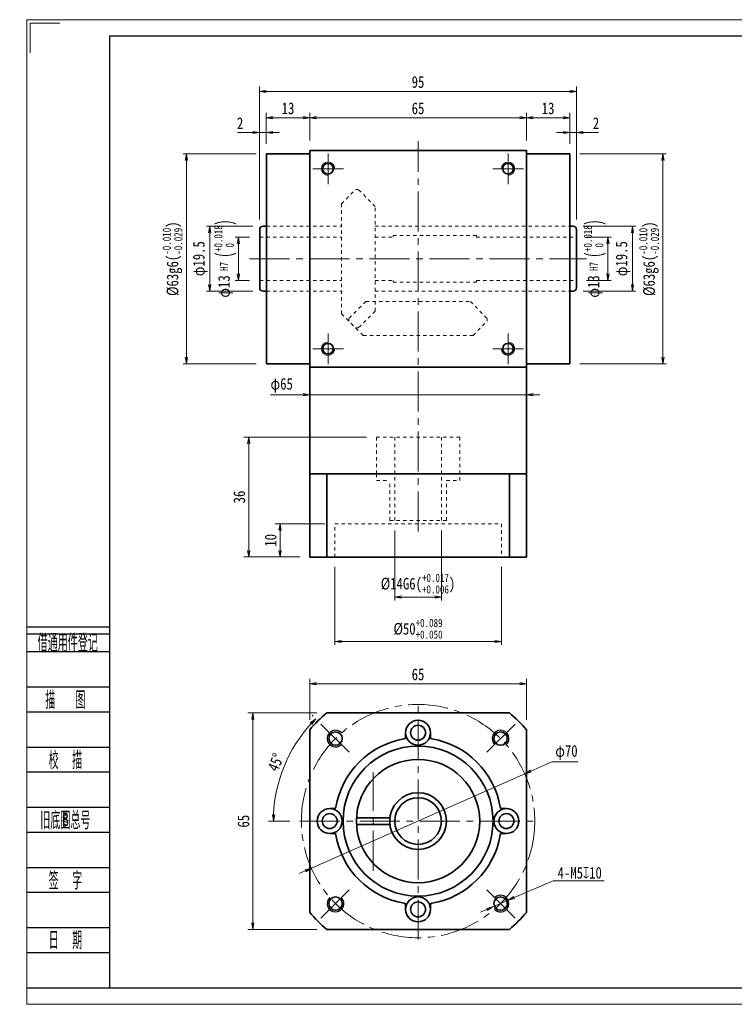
# Model space of a CAD drawing. Header units: millimetres. Extents: x -2 to 442, y 0 to 295.
# Tile 1 of 5: x -2 to 212, y 0 to 295. Entities that reach past the tile are written whole.
import ezdxf
from ezdxf.enums import TextEntityAlignment as Align

# ---------------------------------------------------------------- set-up
doc = ezdxf.new("R2010")
doc.units = ezdxf.units.MM
doc.linetypes.add('点画线', pattern=[18, 12, -2, 2, -2])
doc.linetypes.add('虚线', pattern=[2, 1, -1])
doc.layers.add('2细线层', color=4, linetype='Continuous')
doc.layers.add('6文字层', color=3, linetype='Continuous')
for name, color, linetype, lineweight in [('中心线层', 1, '点画线', 18), ('图框_外框线', 7, 'Continuous', 18), ('尺寸线层', 3, 'Continuous', 18), ('粗实线层', 7, 'Continuous', 35), ('虚线层_1', 6, '虚线', 18)]:
    doc.layers.add(name, color=color, linetype=linetype, lineweight=lineweight)
doc.styles.add('PC_TEXTSTYLE', font='ISOCP.SHX', dxfattribs={"width": 0.707, "bigfont": 'GBCBIG.SHX'})
doc.styles.add('宋体', font='txt', dxfattribs={"width": 0.8})
doc.dimstyles.new('A水平标注$0', dxfattribs={"dimtxt": 3.5, "dimasz": 2, "dimexe": 1.5, "dimexo": 3, "dimgap": 1.1, "dimtad": 1, "dimtoh": 1, "dimdec": 4, "dimdsep": 46, "dimtxsty": '宋体', "dimblk": 'OPEN', "dimcen": 3, "dimclrd": 3, "dimclre": 3, "dimclrt": 6, "dimadec": 0, "dimazin": 0, "dimtm": 1e-09, "dimtfac": 1, "dimtdec": 4, "dimtix": 1, "dimtmove": 0, "dimatfit": 3, "dimldrblk": 'OPEN', "dimfxl": 0, "dimlwd": 13, "dimlwe": 13, "dimarcsym": 0})
doc.dimstyles.new('D直径标注φ25', dxfattribs={"dimtxt": 3.5, "dimasz": 2, "dimexe": 1, "dimexo": 3, "dimtad": 1, "dimtoh": 1, "dimdec": 1, "dimdsep": 46, "dimtxsty": '宋体', "dimblk": 'OPEN', "dimcen": 3, "dimclrd": 3, "dimclre": 3, "dimclrt": 130, "dimadec": 0, "dimazin": 0, "dimtm": 1e-09, "dimtfac": 1, "dimtdec": 1, "dimtmove": 0, "dimatfit": 0, "dimldrblk": 'OPEN', "dimfxl": 0, "dimlwd": 13, "dimlwe": 13, "dimarcsym": 0})
doc.dimstyles.new('螺孔(M8-7H)', dxfattribs={"dimtxt": 3.5, "dimasz": 2, "dimexe": 1.25, "dimexo": 3, "dimtad": 1, "dimtoh": 1, "dimdec": 4, "dimdsep": 46, "dimtxsty": '宋体', "dimblk": 'OPEN', "dimcen": 3, "dimclrd": 3, "dimclre": 3, "dimclrt": 2, "dimadec": 0, "dimazin": 0, "dimtm": 1e-09, "dimtfac": 1, "dimtdec": 4, "dimtmove": 0, "dimatfit": 3, "dimldrblk": 'OPEN', "dimfxl": 0, "dimlwd": 9, "dimlwe": 9, "dimarcsym": 0})

# ---------------------------------------------------------------- blocks, each defined once
blk = doc.blocks.new('_Open')
at = {"color": 0, "linetype": 'ByBlock', "lineweight": -2}
for p, q in [((-1, 0.17), (0, 0)), ((-1, -0.17), (0, 0)), ((0, 0), (-1, 0))]:
    blk.add_line(p, q, dxfattribs=at)
blk = doc.blocks.new('*D6')
at = {"layer": 'Defpoints', "color": 0}
for p in [(149.86, 265.99), (84.86, 256.21), (149.86, 256.21)]:
    blk.add_point(p, dxfattribs=at)
at = {"layer": '尺寸线层', "color": 3, "lineweight": 13}
for p, q in [((84.86, 259.21), (84.86, 267.49)), ((86.86, 265.99), (147.86, 265.99)), ((149.86, 259.21), (149.86, 267.49))]:
    blk.add_line(p, q, dxfattribs=at)
at = {"layer": '尺寸线层', "color": 3, "lineweight": 13, "xscale": 2, "yscale": 2, "zscale": 2, "rotation": 180}
blk.add_blockref('_Open', (84.86, 265.99), dxfattribs=at)
at = {"layer": '尺寸线层', "color": 3, "lineweight": 13, "xscale": 2, "yscale": 2, "zscale": 2}
blk.add_blockref('_Open', (149.86, 265.99), dxfattribs=at)
at = {"layer": '尺寸线层', "color": 6, "insert": (117.36, 268.8), "char_height": 3.5, "attachment_point": 5, "style": '宋体'}
blk.add_mtext('65', dxfattribs=at)
blk = doc.blocks.new('*D7')
at = {"layer": 'Defpoints', "color": 0}
for p in [(71.86, 265.99), (71.86, 255.21), (84.86, 256.21)]:
    blk.add_point(p, dxfattribs=at)
at = {"layer": '尺寸线层', "color": 3, "lineweight": 13}
for p, q in [((71.86, 258.21), (71.86, 267.49)), ((82.86, 265.99), (73.86, 265.99)), ((84.86, 259.21), (84.86, 267.49))]:
    blk.add_line(p, q, dxfattribs=at)
at = {"layer": '尺寸线层', "color": 3, "lineweight": 13, "xscale": 2, "yscale": 2, "zscale": 2, "rotation": 180}
blk.add_blockref('_Open', (71.86, 265.99), dxfattribs=at)
at = {"layer": '尺寸线层', "color": 3, "lineweight": 13, "xscale": 2, "yscale": 2, "zscale": 2}
blk.add_blockref('_Open', (84.86, 265.99), dxfattribs=at)
at = {"layer": '尺寸线层', "color": 6, "insert": (78.36, 268.8), "char_height": 3.5, "attachment_point": 5, "style": '宋体'}
blk.add_mtext('13', dxfattribs=at)
blk = doc.blocks.new('*D8')
at = {"layer": 'Defpoints', "color": 0}
for p in [(69.86, 261.58), (71.86, 255.21), (69.86, 232.46)]:
    blk.add_point(p, dxfattribs=at)
at = {"layer": '尺寸线层', "color": 3, "lineweight": 13}
for p, q in [((69.86, 235.46), (69.86, 263.08)), ((71.86, 258.21), (71.86, 263.08)), ((63.22, 261.58), (65.86, 261.58)), ((65.86, 261.58), (67.86, 261.58)), ((71.86, 261.58), (69.86, 261.58)), ((73.86, 261.58), (75.86, 261.58))]:
    blk.add_line(p, q, dxfattribs=at)
at = {"layer": '尺寸线层', "color": 3, "lineweight": 13, "xscale": 2, "yscale": 2, "zscale": 2}
blk.add_blockref('_Open', (69.86, 261.58), dxfattribs=at)
at = {"layer": '尺寸线层', "color": 3, "lineweight": 13, "xscale": 2, "yscale": 2, "zscale": 2, "rotation": 180}
blk.add_blockref('_Open', (71.86, 261.58), dxfattribs=at)
at = {"layer": '尺寸线层', "color": 6, "insert": (63.99, 264.37), "char_height": 3.5, "attachment_point": 5, "style": '宋体'}
blk.add_mtext('2', dxfattribs=at)
blk = doc.blocks.new('*D9')
at = {"layer": 'Defpoints', "color": 0}
for p in [(162.86, 265.99), (149.86, 256.21), (162.86, 255.21)]:
    blk.add_point(p, dxfattribs=at)
at = {"layer": '尺寸线层', "color": 3, "lineweight": 13}
for p, q in [((149.86, 259.21), (149.86, 267.49)), ((151.86, 265.99), (160.86, 265.99)), ((162.86, 258.21), (162.86, 267.49))]:
    blk.add_line(p, q, dxfattribs=at)
at = {"layer": '尺寸线层', "color": 3, "lineweight": 13, "xscale": 2, "yscale": 2, "zscale": 2, "rotation": 180}
blk.add_blockref('_Open', (149.86, 265.99), dxfattribs=at)
at = {"layer": '尺寸线层', "color": 3, "lineweight": 13, "xscale": 2, "yscale": 2, "zscale": 2}
blk.add_blockref('_Open', (162.86, 265.99), dxfattribs=at)
at = {"layer": '尺寸线层', "color": 6, "insert": (156.36, 268.8), "char_height": 3.5, "attachment_point": 5, "style": '宋体'}
blk.add_mtext('13', dxfattribs=at)
blk = doc.blocks.new('*D10')
at = {"layer": 'Defpoints', "color": 0}
for p in [(164.86, 261.58), (162.86, 255.21), (164.86, 232.46)]:
    blk.add_point(p, dxfattribs=at)
at = {"layer": '尺寸线层', "color": 3, "lineweight": 13}
for p, q in [((162.86, 258.21), (162.86, 263.08)), ((164.86, 235.46), (164.86, 263.08)), ((160.86, 261.58), (158.86, 261.58)), ((162.86, 261.58), (164.86, 261.58)), ((168.86, 261.58), (166.86, 261.58)), ((171.51, 261.58), (168.86, 261.58))]:
    blk.add_line(p, q, dxfattribs=at)
at = {"layer": '尺寸线层', "color": 3, "lineweight": 13, "xscale": 2, "yscale": 2, "zscale": 2}
blk.add_blockref('_Open', (162.86, 261.58), dxfattribs=at)
at = {"layer": '尺寸线层', "color": 3, "lineweight": 13, "xscale": 2, "yscale": 2, "zscale": 2, "rotation": 180}
blk.add_blockref('_Open', (164.86, 261.58), dxfattribs=at)
at = {"layer": '尺寸线层', "color": 6, "insert": (170.74, 264.37), "char_height": 3.5, "attachment_point": 5, "style": '宋体'}
blk.add_mtext('2', dxfattribs=at)
blk = doc.blocks.new('*D19')
at = {"layer": 'Defpoints', "color": 0}
for p in [(70.86, 233.46), (54.89, 213.96), (70.86, 213.96)]:
    blk.add_point(p, dxfattribs=at)
at = {"layer": '尺寸线层', "color": 3, "lineweight": 13}
for p, q in [((67.86, 233.46), (53.89, 233.46)), ((54.89, 231.46), (54.89, 215.96)), ((67.86, 213.96), (53.89, 213.96))]:
    blk.add_line(p, q, dxfattribs=at)
at = {"layer": '尺寸线层', "color": 3, "lineweight": 13, "xscale": 2, "yscale": 2, "zscale": 2}
for p, rotation in [((54.89, 233.46), 90), ((54.89, 213.96), 270)]:
    blk.add_blockref('_Open', p, dxfattribs=dict(at, rotation=rotation))
at = {"layer": '尺寸线层', "color": 130, "insert": (52.07, 223.71), "char_height": 3.5, "attachment_point": 5, "rotation": 90, "style": '宋体'}
blk.add_mtext('φ19.5', dxfattribs=at)
blk = doc.blocks.new('*D20')
at = {"layer": 'Defpoints', "color": 0}
for p in [(163.86, 233.46), (163.86, 213.96), (181.69, 213.96)]:
    blk.add_point(p, dxfattribs=at)
at = {"layer": '尺寸线层', "color": 3, "lineweight": 13}
for p, q in [((166.86, 233.46), (182.69, 233.46)), ((181.69, 231.46), (181.69, 215.96)), ((166.86, 213.96), (182.69, 213.96))]:
    blk.add_line(p, q, dxfattribs=at)
at = {"layer": '尺寸线层', "color": 3, "lineweight": 13, "xscale": 2, "yscale": 2, "zscale": 2}
for p, rotation in [((181.69, 233.46), 90), ((181.69, 213.96), 270)]:
    blk.add_blockref('_Open', p, dxfattribs=dict(at, rotation=rotation))
at = {"layer": '尺寸线层', "color": 130, "insert": (178.86, 223.71), "char_height": 3.5, "attachment_point": 5, "rotation": 90, "style": '宋体'}
blk.add_mtext('φ19.5', dxfattribs=at)
blk = doc.blocks.new('*D21')
at = {"layer": 'Defpoints', "color": 0}
for p in [(162.86, 255.21), (190.81, 255.21), (162.86, 192.21)]:
    blk.add_point(p, dxfattribs=at)
at = {"layer": '尺寸线层', "color": 3, "lineweight": 13}
for p, q in [((165.86, 255.21), (191.81, 255.21)), ((190.81, 194.21), (190.81, 253.21)), ((165.86, 192.21), (191.81, 192.21))]:
    blk.add_line(p, q, dxfattribs=at)
at = {"layer": '尺寸线层', "color": 3, "lineweight": 13, "xscale": 2, "yscale": 2, "zscale": 2}
for p, rotation in [((190.81, 255.21), 90), ((190.81, 192.21), 270)]:
    blk.add_blockref('_Open', p, dxfattribs=dict(at, rotation=rotation))
at = {"layer": '尺寸线层', "color": 130, "insert": (186.64, 223.71), "char_height": 3.5, "attachment_point": 5, "rotation": 90, "style": '宋体'}
blk.add_mtext('{\\A1;\\A1;%%C63g6({\\H0.707107x;\\S-0.010^ -0.029;})}', dxfattribs=at)
blk = doc.blocks.new('*D22')
at = {"layer": 'Defpoints', "color": 0}
for p in [(47.87, 255.21), (71.86, 255.21), (71.86, 192.21)]:
    blk.add_point(p, dxfattribs=at)
at = {"layer": '尺寸线层', "color": 3, "lineweight": 13}
for p, q in [((68.86, 255.21), (46.87, 255.21)), ((47.87, 194.21), (47.87, 253.21)), ((68.86, 192.21), (46.87, 192.21))]:
    blk.add_line(p, q, dxfattribs=at)
at = {"layer": '尺寸线层', "color": 3, "lineweight": 13, "xscale": 2, "yscale": 2, "zscale": 2}
for p, rotation in [((47.87, 255.21), 90), ((47.87, 192.21), 270)]:
    blk.add_blockref('_Open', p, dxfattribs=dict(at, rotation=rotation))
at = {"layer": '尺寸线层', "color": 130, "insert": (43.71, 223.71), "char_height": 3.5, "attachment_point": 5, "rotation": 90, "style": '宋体'}
blk.add_mtext('{\\A1;\\A1;%%C63g6({\\H0.707107x;\\S-0.010^ -0.029;})}', dxfattribs=at)
blk = doc.blocks.new('*D23')
at = {"layer": 'Defpoints', "color": 0}
for p in [(69.86, 273.9), (69.86, 232.46), (164.86, 232.46)]:
    blk.add_point(p, dxfattribs=at)
at = {"layer": '尺寸线层', "color": 3, "lineweight": 13}
for p, q in [((69.86, 235.46), (69.86, 275.4)), ((164.86, 235.46), (164.86, 275.4)), ((162.86, 273.9), (71.86, 273.9))]:
    blk.add_line(p, q, dxfattribs=at)
at = {"layer": '尺寸线层', "color": 3, "lineweight": 13, "xscale": 2, "yscale": 2, "zscale": 2, "rotation": 180}
blk.add_blockref('_Open', (69.86, 273.9), dxfattribs=at)
at = {"layer": '尺寸线层', "color": 3, "lineweight": 13, "xscale": 2, "yscale": 2, "zscale": 2}
blk.add_blockref('_Open', (164.86, 273.9), dxfattribs=at)
at = {"layer": '尺寸线层', "color": 6, "insert": (117.36, 276.71), "char_height": 3.5, "attachment_point": 5, "style": '宋体'}
blk.add_mtext('95', dxfattribs=at)
blk = doc.blocks.new('*D26')
at = {"layer": 'Defpoints', "color": 0}
for p in [(66.59, 170.21), (104.86, 170.21), (84.86, 134.21)]:
    blk.add_point(p, dxfattribs=at)
at = {"layer": '尺寸线层', "color": 3, "lineweight": 13}
for p, q in [((101.86, 170.21), (65.09, 170.21)), ((66.59, 136.21), (66.59, 168.21)), ((81.86, 134.21), (65.09, 134.21))]:
    blk.add_line(p, q, dxfattribs=at)
at = {"layer": '尺寸线层', "color": 3, "lineweight": 13, "xscale": 2, "yscale": 2, "zscale": 2}
for p, rotation in [((66.59, 170.21), 90), ((66.59, 134.21), 270)]:
    blk.add_blockref('_Open', p, dxfattribs=dict(at, rotation=rotation))
at = {"layer": '尺寸线层', "color": 6, "insert": (63.77, 152.21), "char_height": 3.5, "attachment_point": 5, "rotation": 90, "style": '宋体'}
blk.add_mtext('36', dxfattribs=at)
blk = doc.blocks.new('*D27')
at = {"layer": 'Defpoints', "color": 0}
for p in [(84.86, 182.32), (149.86, 182.88), (149.86, 177.48)]:
    blk.add_point(p, dxfattribs=at)
at = {"layer": '尺寸线层', "color": 3, "lineweight": 13}
for p, q in [((84.86, 185.32), (84.86, 183.88)), ((149.86, 180.48), (149.86, 183.88)), ((73.08, 182.88), (80.86, 182.88)), ((80.86, 182.88), (82.86, 182.88)), ((84.86, 182.88), (149.86, 182.88)), ((151.86, 182.88), (153.86, 182.88))]:
    blk.add_line(p, q, dxfattribs=at)
at = {"layer": '尺寸线层', "color": 3, "lineweight": 13, "xscale": 2, "yscale": 2, "zscale": 2}
for p, rotation in [((84.86, 182.88), 359.9999999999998), ((149.86, 182.88), 179.9999999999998)]:
    blk.add_blockref('_Open', p, dxfattribs=dict(at, rotation=rotation))
at = {"layer": '尺寸线层', "color": 130, "insert": (76.47, 185.7), "char_height": 3.5, "attachment_point": 5, "style": '宋体'}
blk.add_mtext('φ65', dxfattribs=at)
blk = doc.blocks.new('*D28')
at = {"layer": 'Defpoints', "color": 0}
for p in [(92.36, 144.21), (75.97, 134.21), (84.86, 134.21)]:
    blk.add_point(p, dxfattribs=at)
at = {"layer": '尺寸线层', "color": 3, "lineweight": 13}
for p, q in [((89.36, 144.21), (74.47, 144.21)), ((75.97, 142.21), (75.97, 136.21)), ((81.86, 134.21), (74.47, 134.21))]:
    blk.add_line(p, q, dxfattribs=at)
at = {"layer": '尺寸线层', "color": 3, "lineweight": 13, "xscale": 2, "yscale": 2, "zscale": 2}
for p, rotation in [((75.97, 144.21), 90), ((75.97, 134.21), 270)]:
    blk.add_blockref('_Open', p, dxfattribs=dict(at, rotation=rotation))
at = {"layer": '尺寸线层', "color": 6, "insert": (73.16, 139.21), "char_height": 3.5, "attachment_point": 5, "rotation": 90, "style": '宋体'}
blk.add_mtext('10', dxfattribs=at)
blk = doc.blocks.new('*D29')
at = {"layer": 'Defpoints', "color": 0}
for p in [(149.37, 69.13), (85.36, 40.82)]:
    blk.add_point(p, dxfattribs=at)
at = {"layer": '尺寸线层', "color": 3, "lineweight": 13}
for p, q in [((157.46, 72.71), (151.2, 69.94)), ((165.3, 72.71), (157.46, 72.71)), ((85.36, 40.82), (149.37, 69.13)), ((83.53, 40.01), (81.7, 39.2))]:
    blk.add_line(p, q, dxfattribs=at)
at = {"layer": '尺寸线层', "color": 3, "lineweight": 13, "xscale": 2, "yscale": 2, "zscale": 2}
for p, rotation in [((149.37, 69.13), 203.8587796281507), ((85.36, 40.82), 23.85877962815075)]:
    blk.add_blockref('_Open', p, dxfattribs=dict(at, rotation=rotation))
at = {"layer": '尺寸线层', "color": 130, "insert": (161.88, 75.54), "char_height": 3.5, "attachment_point": 5, "style": '宋体'}
blk.add_mtext('φ70', dxfattribs=at)
blk = doc.blocks.new('*D30')
at = {"layer": 'Defpoints', "color": 0}
for p in [(89.98, 87.48), (67.82, 22.48), (89.98, 22.48)]:
    blk.add_point(p, dxfattribs=at)
at = {"layer": '尺寸线层', "color": 3, "lineweight": 13}
for p, q in [((86.98, 87.48), (66.32, 87.48)), ((67.82, 85.48), (67.82, 24.48)), ((86.98, 22.48), (66.32, 22.48))]:
    blk.add_line(p, q, dxfattribs=at)
at = {"layer": '尺寸线层', "color": 3, "lineweight": 13, "xscale": 2, "yscale": 2, "zscale": 2}
for p, rotation in [((67.82, 87.48), 90), ((67.82, 22.48), 270)]:
    blk.add_blockref('_Open', p, dxfattribs=dict(at, rotation=rotation))
at = {"layer": '尺寸线层', "color": 6, "insert": (65.01, 54.94), "char_height": 3.5, "attachment_point": 5, "rotation": 90, "style": '宋体'}
blk.add_mtext('65', dxfattribs=at)
blk = doc.blocks.new('*D31')
at = {"layer": 'Defpoints', "color": 0}
for p in [(87.99, 84.35), (79.79, 76.67), (96.74, 75.6), (81.86, 54.98), (152.86, 54.98)]:
    blk.add_point(p, dxfattribs=at)
at = {"layer": '尺寸线层', "color": 3, "lineweight": 13}
for p, q in [((85.87, 86.47), (85.62, 86.72)), ((78.86, 54.98), (72.48, 54.98))]:
    blk.add_line(p, q, dxfattribs=at)
blk.add_arc((117.36, 54.98), 43.39, 137.6413, 177.3587, dxfattribs=at)
at = {"layer": '尺寸线层', "color": 3, "lineweight": 13, "xscale": 2, "yscale": 2, "zscale": 2}
for p, rotation in [((86.68, 85.66), 46.32065320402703), ((73.98, 54.98), 268.6793467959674)]:
    blk.add_blockref('_Open', p, dxfattribs=dict(at, rotation=rotation))
at = {"layer": '尺寸线层', "color": 6, "insert": (74.7, 72.65), "char_height": 3.5, "attachment_point": 5, "rotation": 67.5, "style": '宋体'}
blk.add_mtext('45%%d', dxfattribs=at)
blk = doc.blocks.new('*D32')
at = {"layer": 'Defpoints', "color": 0}
for p in [(110.36, 145.21), (124.36, 145.21), (124.36, 122.17)]:
    blk.add_point(p, dxfattribs=at)
at = {"layer": '尺寸线层', "color": 3, "lineweight": 13}
for p, q in [((110.36, 142.21), (110.36, 121.17)), ((124.36, 142.21), (124.36, 121.17)), ((112.36, 122.17), (122.36, 122.17))]:
    blk.add_line(p, q, dxfattribs=at)
at = {"layer": '尺寸线层', "color": 3, "lineweight": 13, "xscale": 2, "yscale": 2, "zscale": 2, "rotation": 180}
blk.add_blockref('_Open', (110.36, 122.17), dxfattribs=at)
at = {"layer": '尺寸线层', "color": 3, "lineweight": 13, "xscale": 2, "yscale": 2, "zscale": 2}
blk.add_blockref('_Open', (124.36, 122.17), dxfattribs=at)
at = {"layer": '尺寸线层', "color": 130, "insert": (117.36, 126.22), "char_height": 3.5, "attachment_point": 5, "style": '宋体'}
blk.add_mtext('{\\A1;\\A1;%%C14G6({\\H0.707107x;\\S+0.017^ +0.006;})}', dxfattribs=at)
blk = doc.blocks.new('*D33')
at = {"layer": 'Defpoints', "color": 0}
for p in [(92.36, 134.21), (142.36, 134.21), (142.36, 108.85)]:
    blk.add_point(p, dxfattribs=at)
at = {"layer": '尺寸线层', "color": 3, "lineweight": 13}
for p, q in [((92.36, 131.21), (92.36, 107.85)), ((142.36, 131.21), (142.36, 107.85)), ((94.36, 108.85), (140.36, 108.85))]:
    blk.add_line(p, q, dxfattribs=at)
at = {"layer": '尺寸线层', "color": 3, "lineweight": 13, "xscale": 2, "yscale": 2, "zscale": 2, "rotation": 180}
blk.add_blockref('_Open', (92.36, 108.85), dxfattribs=at)
at = {"layer": '尺寸线层', "color": 3, "lineweight": 13, "xscale": 2, "yscale": 2, "zscale": 2}
blk.add_blockref('_Open', (142.36, 108.85), dxfattribs=at)
at = {"layer": '尺寸线层', "color": 130, "insert": (117.36, 112.68), "char_height": 3.5, "attachment_point": 5, "style": '宋体'}
blk.add_mtext('{\\A1;\\A1;%%C50{\\H0.707107x;\\S+0.089^ +0.050;}}', dxfattribs=at)
blk = doc.blocks.new('*D34')
at = {"layer": 'Defpoints', "color": 0}
for p in [(149.86, 96.18), (84.86, 82.36), (149.86, 82.36)]:
    blk.add_point(p, dxfattribs=at)
at = {"layer": '尺寸线层', "color": 3, "lineweight": 13}
for p, q in [((84.86, 85.36), (84.86, 97.68)), ((149.86, 85.36), (149.86, 97.68)), ((86.86, 96.18), (147.86, 96.18))]:
    blk.add_line(p, q, dxfattribs=at)
at = {"layer": '尺寸线层', "color": 3, "lineweight": 13, "xscale": 2, "yscale": 2, "zscale": 2, "rotation": 180}
blk.add_blockref('_Open', (84.86, 96.18), dxfattribs=at)
at = {"layer": '尺寸线层', "color": 3, "lineweight": 13, "xscale": 2, "yscale": 2, "zscale": 2}
blk.add_blockref('_Open', (149.86, 96.18), dxfattribs=at)
at = {"layer": '尺寸线层', "color": 6, "insert": (117.36, 98.99), "char_height": 3.5, "attachment_point": 5, "style": '宋体'}
blk.add_mtext('65', dxfattribs=at)
blk = doc.blocks.new('*D35')
at = {"color": 3, "lineweight": 9}
for p, q in [((157.88, 37.03), (146.24, 32.01)), ((173.21, 37.03), (157.88, 37.03)), ((139.82, 29.24), (144.41, 31.22)), ((137.98, 28.44), (136.14, 27.65))]:
    blk.add_line(p, q, dxfattribs=at)
at = {"layer": 'Defpoints', "color": 0}
for p in [(144.41, 31.22), (139.82, 29.24)]:
    blk.add_point(p, dxfattribs=at)
at = {"color": 3, "lineweight": 9, "xscale": 2, "yscale": 2, "zscale": 2}
for p, rotation in [((139.82, 29.24), 23.34606070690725), ((144.41, 31.22), 203.3460607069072)]:
    blk.add_blockref('_Open', p, dxfattribs=dict(at, rotation=rotation))
at = {"color": 2, "insert": (165.86, 39.44), "char_height": 3.5, "attachment_point": 5, "style": '宋体'}
blk.add_mtext('4-M5{\\famgdt|b0|i0|c0|p0;x}{10}', dxfattribs=at)
blk = doc.blocks.new('*D36')
at = {"color": 3, "lineweight": 13}
for p, q in [((66.86, 230.21), (62.49, 230.21)), ((63.49, 219.21), (63.49, 228.21)), ((66.86, 217.21), (62.49, 217.21))]:
    blk.add_line(p, q, dxfattribs=at)
at = {"layer": 'Defpoints', "color": 0}
for p in [(63.49, 230.21), (69.86, 230.21), (69.86, 217.21)]:
    blk.add_point(p, dxfattribs=at)
at = {"color": 3, "lineweight": 13, "xscale": 2, "yscale": 2, "zscale": 2}
for p, rotation in [((63.49, 230.21), 90), ((63.49, 217.21), 270)]:
    blk.add_blockref('_Open', p, dxfattribs=dict(at, rotation=rotation))
at = {"color": 130, "insert": (59.57, 223.71), "char_height": 3.5, "attachment_point": 5, "rotation": 90, "style": '宋体'}
blk.add_mtext('{\\A1;φ13{}{{\\H0.7x;\\C2; H7 {\\H2x;\\W0.5;(}\\S+0.018^  0;{\\H2x;\\W0.5;)}}}}', dxfattribs=at)
blk = doc.blocks.new('*D37')
at = {"color": 3, "lineweight": 13}
for p, q in [((167.86, 230.21), (175.32, 230.21)), ((174.32, 219.21), (174.32, 228.21)), ((167.86, 217.21), (175.32, 217.21))]:
    blk.add_line(p, q, dxfattribs=at)
at = {"layer": 'Defpoints', "color": 0}
for p in [(164.86, 230.21), (174.32, 230.21), (164.86, 217.21)]:
    blk.add_point(p, dxfattribs=at)
at = {"color": 3, "lineweight": 13, "xscale": 2, "yscale": 2, "zscale": 2}
for p, rotation in [((174.32, 230.21), 90), ((174.32, 217.21), 270)]:
    blk.add_blockref('_Open', p, dxfattribs=dict(at, rotation=rotation))
at = {"color": 130, "insert": (170.4, 223.71), "char_height": 3.5, "attachment_point": 5, "rotation": 90, "style": '宋体'}
blk.add_mtext('{\\A1;φ13{}{{\\H0.7x;\\C2; H7 {\\H2x;\\W0.5;(}\\S+0.018^  0;{\\H2x;\\W0.5;)}}}}', dxfattribs=at)

msp = doc.modelspace()

# ---------------------------------------------------------------- linework, layer by layer
at = {"layer": '2细线层'}
for p, q in [((0.00629, 113.28814), (24.86728, 113.28814)), ((0.00629, 111.16432), (24.86728, 111.16432)), ((0.00629, 105.85478), (24.86728, 105.85478)), ((0.00629, 95.23569), (24.86728, 95.23569)), ((0.00629, 87.80233), (24.86728, 87.80233)), ((0.00629, 77.18325), (24.86728, 77.18325)), ((0.00629, 69.74989), (24.86728, 69.74989)), ((0.00629, 59.1308), (24.86728, 59.1308)), ((0.00629, 51.69744), (24.86728, 51.69744)), ((0.00629, 41.07835), (24.86728, 41.07835)), ((0.00629, 33.64499), (24.86728, 33.64499)), ((0.00629, 23.0259), (24.86728, 23.0259)), ((0.00629, 15.59254), (24.86728, 15.59254)), ((0.00629, 4.97346), (24.86728, 4.97346))]:
    msp.add_line(p, q, dxfattribs=at)
at = {"layer": '中心线层'}
for p, q in [((117.36409, 141.8245), (117.36409, 258.97796)), ((90.36409, 246.1057), (90.36409, 255.3057)), ((144.36409, 255.3057), (144.36409, 246.1057)), ((85.76409, 250.7057), (94.96409, 250.7057)), ((139.76409, 250.7057), (148.96409, 250.7057)), ((66.80369, 223.7057), (167.92449, 223.7057)), ((90.36409, 192.1057), (90.36409, 201.3057)), ((144.36409, 201.3057), (144.36409, 192.1057)), ((94.96409, 196.7057), (85.76409, 196.7057)), ((148.96409, 196.7057), (139.76409, 196.7057)), ((117.36409, 19.47697), (117.36409, 90.47697)), ((96.73645, 75.6046), (87.99001, 84.35104)), ((137.99172, 75.6046), (146.73816, 84.35104)), ((103.90713, 40.09017), (103.90713, 69.69828)), ((81.86409, 54.97697), (152.86409, 54.97697)), ((96.73645, 34.34933), (87.99001, 25.60289)), ((137.99172, 34.34933), (146.73816, 25.60289))]:
    msp.add_line(p, q, dxfattribs=at)
msp.add_circle((117.36409, 54.97697), 35, dxfattribs=at)
at = {"layer": '图框_外框线', "color": 3}
msp.add_lwpolyline([(0, 0), (417.77026, 0), (417.77026, 295.42325), (0, 295.42325)], close=True, dxfattribs=at)
msp.add_lwpolyline([(0.99469, 285.47634), (0.99469, 294.42856), (9.94691, 294.42856)], dxfattribs=at)
at = {"layer": '图框_外框线', "color": 3, "lineweight": 25}
msp.add_lwpolyline([(24.86728, 4.97346), (412.7968, 4.97346), (412.7968, 290.4498), (24.86728, 290.4498)], close=True, dxfattribs=at)
at = {"layer": '粗实线层'}
for p, q in [((84.86409, 255.2057), (71.86409, 255.2057)), ((71.86409, 255.2057), (71.86409, 192.2057)), ((84.86409, 256.2057), (149.86409, 256.2057)), ((84.86409, 191.2057), (84.86409, 256.2057)), ((149.86409, 191.2057), (149.86409, 256.2057)), ((149.86409, 255.2057), (162.86409, 255.2057)), ((162.86409, 255.2057), (162.86409, 192.2057)), ((70.86409, 233.4557), (71.86409, 233.4557)), ((70.86409, 233.4557), (71.86409, 233.4557)), ((162.86409, 233.4557), (163.86409, 233.4557)), ((162.86409, 233.4557), (163.86409, 233.4557)), ((69.86409, 232.4557), (69.86409, 214.9557)), ((69.86409, 232.4557), (69.86409, 214.9557)), ((164.86409, 232.4557), (164.86409, 214.9557)), ((164.86409, 232.4557), (164.86409, 214.9557)), ((70.86409, 213.9557), (71.86409, 213.9557)), ((70.86409, 213.9557), (71.86409, 213.9557)), ((162.86409, 213.9557), (163.86409, 213.9557)), ((162.86409, 213.9557), (163.86409, 213.9557)), ((84.86409, 192.2057), (71.86409, 192.2057)), ((149.86409, 192.2057), (162.86409, 192.2057)), ((84.86409, 191.2057), (149.86409, 191.2057)), ((84.86409, 191.2057), (84.86409, 159.2057)), ((149.86409, 191.2057), (149.86409, 159.2057)), ((129.86409, 159.2057), (84.86409, 159.2057)), ((84.86409, 159.2057), (84.86409, 134.2057)), ((149.86409, 159.2057), (84.86409, 159.2057)), ((89.97796, 134.2057), (89.97796, 159.2057)), ((149.86409, 159.2057), (129.86409, 159.2057)), ((144.75022, 134.2057), (144.75022, 159.2057)), ((149.86409, 134.2057), (149.86409, 159.2057)), ((84.86409, 134.2057), (149.86409, 134.2057)), ((113.61409, 81.47697), (113.61409, 80.1203)), ((121.11409, 81.47697), (121.11409, 80.1203)), ((90.86409, 58.72697), (92.22075, 58.72697)), ((143.86409, 58.72697), (142.50742, 58.72697)), ((108.92312, 55.97697), (98.89114, 55.97697)), ((108.92312, 53.97697), (98.89114, 53.97697)), ((90.86409, 51.22697), (92.22075, 51.22697)), ((143.86409, 51.22697), (142.50742, 51.22697)), ((113.61409, 28.47697), (113.61409, 29.83363)), ((121.11409, 28.47697), (121.11409, 29.83363))]:
    msp.add_line(p, q, dxfattribs=at)
for points in [[(89.97796, 87.47697), (144.75022, 87.47697)], [(84.86409, 27.59084), (84.86409, 82.36309)], [(149.86409, 82.36309), (149.86409, 27.59084)], [(144.75022, 22.47697), (89.97796, 22.47697)]]:
    msp.add_lwpolyline(points, dxfattribs=at)
for centre, radius in [((90.36409, 250.7057), 1.6), ((144.36409, 250.7057), 1.6), ((90.36409, 196.7057), 1.6), ((144.36409, 196.7057), 1.6), ((117.36409, 81.47697), 3.75), ((117.36409, 81.47697), 2.25), ((92.61535, 79.7257), 2), ((142.11283, 79.7257), 2), ((117.36409, 54.97697), 22.5), ((117.36409, 54.97697), 18.5), ((117.36409, 54.97697), 8.5), ((117.36409, 54.97697), 7), ((90.86409, 54.97697), 3.75), ((90.86409, 54.97697), 2.25), ((143.86409, 54.97697), 3.75), ((143.86409, 54.97697), 2.25), ((92.61535, 30.22823), 2), ((117.36409, 28.47697), 3.75), ((117.36409, 28.47697), 2.25), ((142.11283, 30.22823), 2)]:
    msp.add_circle(centre, radius, dxfattribs=at)
at = {"layer": '粗实线层', "lineweight": 18}
for centre, start, end in [((90.36409, 250.7057), 0, 270), ((144.36409, 250.7057), 270, 180), ((90.36409, 196.7057), 90, 360), ((144.36409, 196.7057), 180, 90)]:
    msp.add_arc(centre, 2, start, end, dxfattribs=at)
at = {"layer": '粗实线层'}
for centre, radius, start, end in [((70.86409, 232.4557), 1, 90, 180), ((70.86409, 232.4557), 1, 90, 180), ((163.86409, 232.4557), 1, 0, 90), ((163.86409, 232.4557), 1, 0, 90), ((70.86409, 214.9557), 1, 180, 270), ((70.86409, 214.9557), 1, 180, 270), ((163.86409, 214.9557), 1, 270, 0), ((163.86409, 214.9557), 1, 270, 0), ((117.36409, 54.97697), 42.5, 130.1191669, 139.8808331), ((117.36409, 54.97697), 42.5, 40.1191669, 49.8808331), ((113.1141, 80.1203), 0.49999, 279.5932911, 0.0003078), ((121.61408, 80.1203), 0.49999, 179.9996922, 260.4067089), ((117.36409, 54.97697), 25, 99.5940695, 170.4059457), ((117.36409, 54.97697), 25, 9.5940543, 80.4059457), ((92.22076, 59.22696), 0.49999, 269.9996922, 350.4067089), ((142.50742, 59.22696), 0.49999, 189.5932911, 270.0003078), ((92.22076, 50.72697), 0.49999, 9.5932911, 90.0003078), ((117.36409, 54.97697), 25, 189.5940543, 260.4059457), ((117.36409, 54.97697), 25, 279.5940543, 350.4059457), ((142.50742, 50.72697), 0.49999, 89.9996922, 170.4067089), ((113.1141, 29.83363), 0.49999, 359.9996922, 80.4067089), ((121.61408, 29.83363), 0.49999, 99.5932911, 180.0003078), ((117.36409, 54.97697), 42.5, 220.1191669, 229.8808331), ((117.36409, 54.97697), 42.5, 310.1191669, 319.8808331)]:
    msp.add_arc(centre, radius, start, end, dxfattribs=at)
at = {"layer": '粗实线层', "lineweight": -2}
for centre, start, end in [((92.61535, 79.7257), 42.9532869, 315), ((142.11283, 79.7257), 312.9532869, 225), ((142.11283, 30.22823), 222.9532869, 135), ((92.61535, 30.22823), 132.9532869, 45)]:
    msp.add_arc(centre, 2.5, start, end, dxfattribs=at)
at = {"layer": '虚线层_1', "linetype": '虚线', "lineweight": 18}
for p, q in [((94.36409, 240.2057), (98.63409, 244.4757)), ((98.63409, 244.4757), (99.42252, 244.4757)), ((104.50409, 239.39413), (99.42252, 244.4757)), ((94.36409, 207.2057), (94.36409, 240.2057)), ((104.50409, 208.01728), (104.50409, 239.39413)), ((71.86409, 233.4557), (94.36409, 233.4557)), ((104.50409, 233.4557), (162.86409, 233.4557)), ((109.86409, 230.7057), (109.86409, 230.2057)), ((109.86409, 230.7057), (134.86409, 230.7057)), ((134.86409, 230.7057), (134.86409, 230.2057)), ((69.86409, 230.2057), (94.36409, 230.2057)), ((104.50409, 230.2057), (109.86409, 230.2057)), ((134.86409, 230.2057), (164.86409, 230.2057)), ((69.86409, 217.2057), (94.36409, 217.2057)), ((104.50409, 217.2057), (109.86409, 217.2057)), ((109.86409, 216.7057), (109.86409, 217.2057)), ((109.86409, 216.7057), (134.86409, 216.7057)), ((134.86409, 216.7057), (134.86409, 217.2057)), ((134.86409, 217.2057), (164.86409, 217.2057)), ((71.86409, 213.9557), (94.36409, 213.9557)), ((104.50409, 213.9557), (162.86409, 213.9557)), ((101.67566, 210.8457), (96.59409, 205.76413)), ((101.67566, 210.8457), (133.05252, 210.8457)), ((133.05252, 210.8457), (138.13409, 205.76413)), ((94.36409, 207.2057), (98.63409, 202.9357)), ((104.50409, 208.01728), (99.42252, 202.9357)), ((96.59409, 204.9757), (96.59409, 205.76413)), ((100.86409, 200.7057), (96.59409, 204.9757)), ((133.86409, 200.7057), (138.13409, 204.9757)), ((138.13409, 204.9757), (138.13409, 205.76413)), ((98.63409, 202.9357), (99.42252, 202.9357)), ((100.86409, 200.7057), (133.86409, 200.7057)), ((104.86409, 170.2057), (129.86409, 170.2057)), ((104.86409, 170.2057), (104.86409, 159.2057)), ((110.36409, 170.2057), (110.36409, 145.2057)), ((124.36409, 170.2057), (124.36409, 145.2057)), ((129.86409, 159.2057), (129.86409, 170.2057)), ((104.86409, 159.2057), (104.86409, 157.2057)), ((104.86409, 157.2057), (108.86409, 157.2057)), ((108.86409, 145.2057), (108.86409, 157.2057)), ((125.86409, 145.2057), (125.86409, 157.2057)), ((125.86409, 157.2057), (129.86409, 157.2057)), ((129.86409, 157.2057), (129.86409, 159.2057)), ((125.86409, 145.2057), (108.86409, 145.2057)), ((92.36409, 144.2057), (142.36409, 144.2057)), ((92.36409, 134.2057), (92.36409, 144.2057)), ((142.36409, 144.2057), (142.36409, 134.2057))]:
    msp.add_line(p, q, dxfattribs=at)

# ---------------------------------------------------------------- texts
at = {"layer": '6文字层', "color": 3, "style": 'PC_TEXTSTYLE'}
for s, width, p in [('借通用件登记', 0.667, (12.30197, 108.65035)), ('描   图', 0.6667, (11.59342, 91.51901)), ('校  描', 0.667, (11.59342, 73.46657)), ('旧底图总号', 0.667, (11.59342, 55.41412)), ('签  字', 0.667, (11.59342, 37.36167)), ('日  期', 0.667, (11.60004, 19.41521))]:
    msp.add_text(s, height=5.309543, dxfattribs=dict(at, width=width)).set_placement(p, align=Align.MIDDLE)
at = {"layer": '6文字层', "width": 0.707}
msp.add_text('B', height=4.24763, dxfattribs=at).set_placement((11.59342, 55.41412), align=Align.MIDDLE)

# ---------------------------------------------------------------- dimensions: what is measured, and where the dimension line sits
for base, p1, p2, picture, middle in [((63.48936, 230.2057), (69.86409, 217.2057), (69.86409, 230.2057), '*D36', (63.48936, 223.7057)), ((174.32424, 230.2057), (164.86409, 217.2057), (164.86409, 230.2057), '*D37', (174.32424, 223.7057))]:
    dim = msp.add_linear_dim(base=base, p1=p1, p2=p2, angle=90, text='{\\A1;φ<>{}{{\\H0.7x;\\C2; H7 {\\H2x;\\W0.5;(}\\S+0.018^  0;{\\H2x;\\W0.5;)}}}}', dimstyle='D直径标注φ25', override={"dimgap": 0.625, "dimtad": 1, "dimjust": 0, "dimdec": 1, "dimlfac": 1, "dimpost": '<>', "dimse1": 0, "dimse2": 0, "dimsd1": 0, "dimsd2": 0, "dimtol": 0, "dimlim": 0, "dimtp": 0.018, "dimtm": 0, "dimtdec": 4, "dimtofl": 1, "dimtvp": 0.1})
    dim.commit()
    dim.dimension.update_dxf_attribs({"geometry": picture, "text_midpoint": middle, "dimtype": 160})
dim = msp.add_diameter_dim_2p(p1=(139.81751, 29.23752), p2=(144.40815, 31.21894), text='4-M<>{\\famgdt|b0|i0|c0|p0;x}{10}', dimstyle='螺孔(M8-7H)', override={"dimgap": 0.625, "dimtad": 1, "dimtih": 0, "dimtoh": 1, "dimdec": 4, "dimlfac": 1, "dimpost": '<>', "dimcen": 0, "dimse1": 0, "dimse2": 0, "dimsd1": 0, "dimsd2": 0, "dimtix": 0, "dimtofl": 1, "dimatfit": 3, "dimtvp": 0.1})
dim.commit()
dim.dimension.update_dxf_attribs({"geometry": '*D35', "text_midpoint": (165.85777, 37.03188), "dimtype": 163})
at = {"layer": '尺寸线层'}
for base, p1, p2, picture, middle in [((69.86409, 273.90304), (164.86409, 232.4557), (69.86409, 232.4557), '*D23', (117.36409, 276.71393)), ((71.86409, 265.99045), (84.86409, 256.2057), (71.86409, 255.2057), '*D7', (78.36409, 268.80134)), ((149.86409, 265.99045), (84.86409, 256.2057), (149.86409, 256.2057), '*D6', (117.36409, 268.80134)), ((149.86409, 96.17801), (84.86409, 82.36309), (149.86409, 82.36309), '*D34', (117.36409, 98.9889))]:
    dim = msp.add_linear_dim(base=base, p1=p1, p2=p2, dimstyle='A水平标注$0', override={"dimblk": 'Open', "dimtfill": 1, "dimtfillclr": 256}, dxfattribs=at)
    dim.commit()
    dim.dimension.update_dxf_attribs({"geometry": picture, "text_midpoint": middle})
for base, p1, p2, angle, dimstyle, override, picture, middle in [((162.86409, 265.99045), (149.86409, 256.2057), (162.86409, 255.2057), 0, 'A水平标注$0', {"dimblk": 'Open', "dimtfill": 1, "dimtfillclr": 256}, '*D9', (156.36409, 268.80134)), ((54.89355, 213.9557), (70.86409, 233.4557), (70.86409, 213.9557), 270, 'D直径标注φ25', {"dimgap": 1, "dimpost": 'φ<>'}, '*D19', (52.06534, 223.7057)), ((181.68624, 213.9557), (163.86409, 233.4557), (163.86409, 213.9557), 270, 'D直径标注φ25', {"dimgap": 1, "dimpost": 'φ<>'}, '*D20', (178.85803, 223.7057)), ((66.58577, 170.2057), (84.86409, 134.2057), (104.86409, 170.2057), 90, 'A水平标注$0', {"dimblk": 'Open', "dimtfill": 1, "dimtfillclr": 256}, '*D26', (63.77487, 152.2057)), ((75.9666, 134.2057), (92.36409, 144.2057), (84.86409, 134.2057), 270, 'A水平标注$0', {"dimblk": 'Open', "dimtfill": 1, "dimtfillclr": 256}, '*D28', (73.15571, 139.2057))]:
    dim = msp.add_linear_dim(base=base, p1=p1, p2=p2, angle=angle, dimstyle=dimstyle, override=override, dxfattribs=at)
    dim.commit()
    dim.dimension.update_dxf_attribs({"geometry": picture, "text_midpoint": middle})
for base, p1, p2, dimstyle, override, picture, middle in [((69.86409, 261.57884), (71.86409, 255.2057), (69.86409, 232.4557), 'A水平标注$0', {"dimblk": 'Open', "dimtfill": 1, "dimtfillclr": 256}, '*D8', (63.98979, 261.57884)), ((164.86409, 261.57884), (162.86409, 255.2057), (164.86409, 232.4557), 'A水平标注$0', {"dimblk": 'Open', "dimtfill": 1, "dimtfillclr": 256}, '*D10', (170.73839, 261.57884)), ((149.86409, 182.87588), (84.86409, 182.32005), (149.86409, 177.48198), 'D直径标注φ25', {"dimgap": 1, "dimpost": 'φ<>'}, '*D27', (76.46968, 182.87588))]:
    dim = msp.add_linear_dim(base=base, p1=p1, p2=p2, dimstyle=dimstyle, override=override, dxfattribs=at)
    dim.commit()
    dim.dimension.update_dxf_attribs({"geometry": picture, "text_midpoint": middle, "dimtype": 160})
for base, p1, p2, picture, middle in [((47.86985, 255.2057), (71.86409, 192.2057), (71.86409, 255.2057), '*D22', (43.7054, 223.7057)), ((190.80578, 255.2057), (162.86409, 192.2057), (162.86409, 255.2057), '*D21', (186.64133, 223.7057))]:
    dim = msp.add_linear_dim(base=base, p1=p1, p2=p2, angle=90, text='{\\A1;\\A1;%%C63g6({\\H0.707107x;\\S-0.010^ -0.029;})}', dimstyle='D直径标注φ25', override={"dimgap": 1, "dimpost": 'φ<>', "dimtp": -0.01, "dimtm": 0.029, "dimtdec": 3, "dimtzin": 8}, dxfattribs=at)
    dim.commit()
    dim.dimension.update_dxf_attribs({"geometry": picture, "text_midpoint": middle})
dim = msp.add_linear_dim(base=(124.36409, 122.1732), p1=(110.36409, 145.2057), p2=(124.36409, 145.2057), text='{\\A1;\\A1;%%C14G6({\\H0.707107x;\\S+0.017^ +0.006;})}', dimstyle='D直径标注φ25', override={"dimgap": 1, "dimpost": 'φ<>', "dimtp": 0.017, "dimtm": -0.006, "dimtdec": 3, "dimtzin": 8}, dxfattribs=at)
dim.commit()
dim.dimension.update_dxf_attribs({"geometry": '*D32', "text_midpoint": (117.36409, 122.1732), "dimtype": 160})
dim = msp.add_linear_dim(base=(142.36409, 108.8454), p1=(92.36409, 134.2057), p2=(142.36409, 134.2057), text='{\\A1;\\A1;%%C50{\\H0.707107x;\\S+0.089^ +0.050;}}', dimstyle='D直径标注φ25', override={"dimgap": 1, "dimpost": 'φ<>', "dimtp": 0.089, "dimtm": -0.05, "dimtdec": 3, "dimtzin": 8}, dxfattribs=at)
dim.commit()
dim.dimension.update_dxf_attribs({"geometry": '*D33', "text_midpoint": (117.36409, 112.67745)})
dim = msp.add_linear_dim(base=(67.82315, 22.47697), p1=(89.97796, 87.47697), p2=(89.97796, 22.47697), angle=270, dimstyle='A水平标注$0', override={"dimblk": 'Open', "dimtfill": 1, "dimtfillclr": 256}, dxfattribs=at)
dim.commit()
dim.dimension.update_dxf_attribs({"geometry": '*D30', "text_midpoint": (67.82315, 54.93799), "dimtype": 160})
dim = msp.add_angular_dim_2l(base=(79.78875, 76.6711), line1=((81.86409, 54.97697), (152.86409, 54.97697)), line2=((96.73645, 75.6046), (87.99001, 84.35104)), dimstyle='A水平标注$0', override={"dimblk": 'Open', "dimtfill": 1, "dimtfillclr": 256}, dxfattribs=at)
dim.commit()
dim.dimension.update_dxf_attribs({"geometry": '*D31', "text_midpoint": (74.69969, 72.64914)})
dim = msp.add_diameter_dim_2p(p1=(85.35501, 40.82004), p2=(149.37317, 69.1339), dimstyle='D直径标注φ25', override={"dimgap": 1, "dimpost": 'φ<>'}, dxfattribs=at)
dim.commit()
dim.dimension.update_dxf_attribs({"geometry": '*D29', "text_midpoint": (161.87944, 72.71122), "dimtype": 163})

doc.saveas('drawing.dxf')
